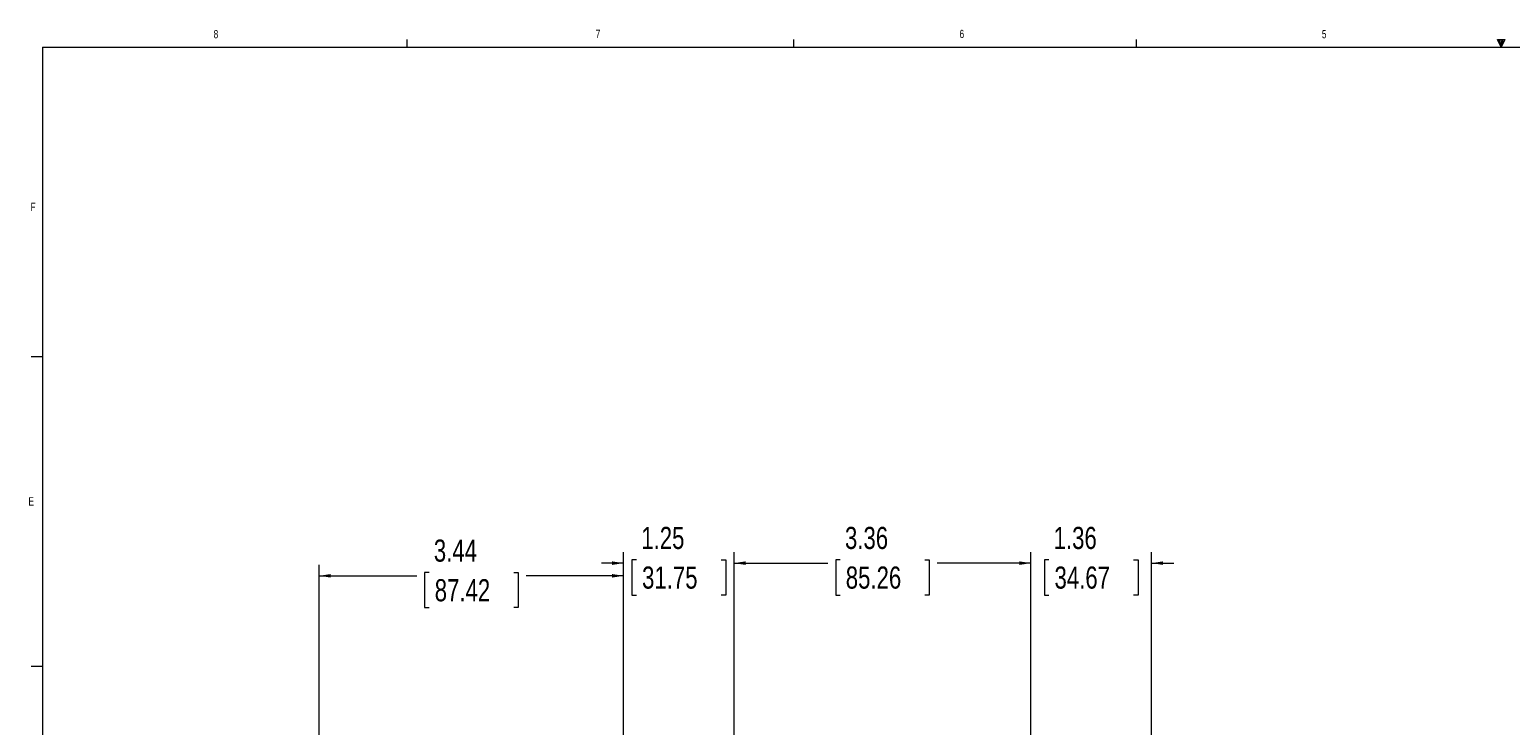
# Model space of a CAD drawing. Header units: inches. Extents: x 0.3 to 33.9, y 0.2 to 21.6.
# Tile 7 of 25: x 0.4 to 17.1, y 13.7 to 21.6. Entities that reach past the tile are written whole.
import ezdxf

# ---------------------------------------------------------------- set-up
doc = ezdxf.new("R2010")
doc.units = ezdxf.units.IN
doc.header["$MEASUREMENT"] = 0
doc.layers.add('SLD-0', color=7, linetype='Continuous', lineweight=15)
doc.styles.add('SLDTEXTSTYLE0', font='TXT', dxfattribs={"width": 0.75})
doc.dimstyles.new('SLDDIMSTYLE0', dxfattribs={"dimtxt": 0.25, "dimasz": 0.13, "dimexe": 0, "dimexo": 0.0625, "dimgap": 0.0625, "dimtad": 0, "dimtih": 1, "dimtoh": 1, "dimrnd": 1e-09, "dimzin": 12, "dimdsep": 46, "dimtxsty": 'SLDTEXTSTYLE0', "dimsah": 1, "dimcen": 0.09, "dimadec": 0, "dimazin": 3, "dimtfac": 1, "dimtofl": 0, "dimtmove": 0, "dimatfit": 3, "dimfxl": 1, "dimfrac": 2, "dimtolj": 1, "dimtzin": 12, "dimarcsym": 0})
doc.dimstyles.new('SLDDIMSTYLE1', dxfattribs={"dimtxt": 0.25, "dimasz": 0.13, "dimexe": 0, "dimexo": 0.0625, "dimgap": 0.0625, "dimtad": 0, "dimtih": 1, "dimtoh": 1, "dimrnd": 1e-09, "dimzin": 12, "dimdsep": 46, "dimtxsty": 'SLDTEXTSTYLE0', "dimsah": 1, "dimcen": 0.09, "dimadec": 0, "dimazin": 3, "dimtfac": 1, "dimtmove": 0, "dimatfit": 0, "dimfxl": 1, "dimfrac": 2, "dimtolj": 1, "dimtzin": 12, "dimarcsym": 0})

# ---------------------------------------------------------------- blocks, each defined once
blk = doc.blocks.new('_D')
at = {"layer": 'SLD-0'}
for p, q in [((3.655, 10.348), (3.655, 15.561)), ((3.655, 15.436), (4.757, 15.436)), ((4.897, 15.473), (4.846, 15.473)), ((4.846, 15.473), (4.846, 15.076)), ((5.855, 15.473), (5.906, 15.473)), ((5.906, 15.473), (5.906, 15.076)), ((7.097, 15.436), (5.995, 15.436)), ((7.097, 13.372), (7.097, 15.561)), ((4.846, 15.076), (4.897, 15.076)), ((5.906, 15.076), (5.855, 15.076))]:
    blk.add_line(p, q, dxfattribs=at)
for points in [[(3.655, 15.436), (3.785, 15.416), (3.785, 15.456)], [(7.097, 15.436), (6.967, 15.456), (6.967, 15.416)]]:
    blk.add_solid(points, dxfattribs=at)
at = {"layer": 'SLD-0', "char_height": 0.25, "attachment_point": 1, "style": 'SLDTEXTSTYLE0'}
for s, insert in [('3.44', (4.951, 15.846, 0.004)), ('87.42', (4.961, 15.398, 0.004))]:
    blk.add_mtext(s, dxfattribs=dict(at, insert=insert))
blk = doc.blocks.new('_D_1')
at = {"layer": 'SLD-0'}
for p, q in [((11.704, 15.579), (11.454, 15.579)), ((11.704, 8.197), (11.704, 15.704)), ((11.907, 15.616), (11.856, 15.616)), ((11.856, 15.616), (11.856, 15.219)), ((12.865, 15.616), (12.916, 15.616)), ((12.916, 15.616), (12.916, 15.219)), ((13.069, 6.483), (13.069, 15.704)), ((13.069, 15.579), (13.319, 15.579)), ((11.856, 15.219), (11.907, 15.219)), ((12.916, 15.219), (12.865, 15.219))]:
    blk.add_line(p, q, dxfattribs=at)
for points in [[(11.704, 15.579), (11.574, 15.599), (11.574, 15.559)], [(13.069, 15.579), (13.199, 15.559), (13.199, 15.599)]]:
    blk.add_solid(points, dxfattribs=at)
at = {"layer": 'SLD-0', "char_height": 0.25, "attachment_point": 1, "style": 'SLDTEXTSTYLE0'}
for s, insert in [('1.36', (11.961, 15.989, -2.334)), ('34.67', (11.971, 15.541, -2.334))]:
    blk.add_mtext(s, dxfattribs=dict(at, insert=insert))
blk = doc.blocks.new('_D_2')
at = {"layer": 'SLD-0'}
for p, q in [((8.347, 9.807), (8.347, 15.704)), ((8.347, 15.579), (9.407, 15.579)), ((9.546, 15.616), (9.496, 15.616)), ((9.496, 15.616), (9.496, 15.219)), ((10.505, 15.616), (10.555, 15.616)), ((10.555, 15.616), (10.555, 15.219)), ((11.704, 15.579), (10.644, 15.579)), ((11.704, 8.197), (11.704, 15.704)), ((9.496, 15.219), (9.546, 15.219)), ((10.555, 15.219), (10.505, 15.219))]:
    blk.add_line(p, q, dxfattribs=at)
for points in [[(8.347, 15.579), (8.477, 15.559), (8.477, 15.599)], [(11.704, 15.579), (11.574, 15.599), (11.574, 15.559)]]:
    blk.add_solid(points, dxfattribs=at)
at = {"layer": 'SLD-0', "char_height": 0.25, "attachment_point": 1, "style": 'SLDTEXTSTYLE0'}
for s, insert in [('3.36', (9.601, 15.989, -2.334)), ('85.26', (9.61, 15.541, -2.334))]:
    blk.add_mtext(s, dxfattribs=dict(at, insert=insert))
blk = doc.blocks.new('_D_3')
at = {"layer": 'SLD-0'}
for p, q in [((7.097, 15.579), (6.847, 15.579)), ((7.097, 13.372), (7.097, 15.704)), ((7.243, 15.616), (7.192, 15.616)), ((7.192, 15.616), (7.192, 15.219)), ((8.201, 15.616), (8.252, 15.616)), ((8.252, 15.616), (8.252, 15.219)), ((8.347, 9.807), (8.347, 15.704)), ((8.347, 15.579), (8.597, 15.579)), ((7.192, 15.219), (7.243, 15.219)), ((8.252, 15.219), (8.201, 15.219))]:
    blk.add_line(p, q, dxfattribs=at)
for points in [[(7.097, 15.579), (6.967, 15.599), (6.967, 15.559)], [(8.347, 15.579), (8.477, 15.559), (8.477, 15.599)]]:
    blk.add_solid(points, dxfattribs=at)
at = {"layer": 'SLD-0', "char_height": 0.25, "attachment_point": 1, "style": 'SLDTEXTSTYLE0'}
for s, insert in [('1.25', (7.297, 15.989, -2.334)), ('31.75', (7.306, 15.541, -2.334))]:
    blk.add_mtext(s, dxfattribs=dict(at, insert=insert))

msp = doc.modelspace()

# ---------------------------------------------------------------- linework, layer by layer
at = {"color": 7, "linetype": 'Continuous', "lineweight": 0}
for p, q in [((4.648, 21.411), (4.648, 21.495)), ((9.023, 21.411), (9.023, 21.495)), ((12.898, 21.411), (12.898, 21.495)), ((16.981, 21.496), (17.067, 21.496)), ((17.023, 21.411), (16.981, 21.496)), ((17.023, 21.411), (16.989, 21.496)), ((17.023, 21.411), (17.009, 21.496)), ((17.023, 21.411), (17.036, 21.496)), ((17.023, 21.411), (17.046, 21.496)), ((17.023, 21.411), (17.067, 21.496)), ((0.523, 21.411), (33.523, 21.411)), ((0.523, 21.411), (0.523, 0.411)), ((0.523, 17.911), (0.398, 17.911)), ((0.523, 14.411), (0.398, 14.411))]:
    msp.add_line(p, q, dxfattribs=at)

# ---------------------------------------------------------------- texts
at = {"color": 7, "linetype": 'Continuous', "lineweight": 0, "char_height": 0.0938, "attachment_point": 1, "style": 'SLDTEXTSTYLE0'}
for s, insert in [('7', (6.782, 21.608)), ('6', (10.897, 21.606)), ('8', (2.46, 21.604)), ('5', (14.995, 21.604)), ('F', (0.389, 19.652)), ('E', (0.366, 16.324))]:
    msp.add_mtext(s, dxfattribs=dict(at, insert=insert))

# ---------------------------------------------------------------- dimensions: what is measured, and where the dimension line sits
at = {"layer": 'SLD-0'}
for base, p1, p2, dimstyle, picture, middle in [((7.097, 15.579), (8.347, 9.757), (7.097, 13.322), 'SLDDIMSTYLE1', '_D_3', (7.722, 15.579)), ((11.704, 15.579), (8.347, 9.757), (11.704, 8.147), 'SLDDIMSTYLE0', '_D_2', (10.025, 15.579)), ((11.7038, 15.5788), (13.0687, 6.4333), (11.7038, 8.1472), 'SLDDIMSTYLE1', '_D_1', (12.3863, 15.5788)), ((7.097, 15.436), (3.655, 10.298), (7.097, 13.322), 'SLDDIMSTYLE0', '_D', (5.376, 15.436))]:
    dim = msp.add_linear_dim(base=base, p1=p1, p2=p2, dimstyle=dimstyle, dxfattribs=at)
    dim.commit()
    dim.dimension.update_dxf_attribs({"geometry": picture, "text_midpoint": middle, "dimtype": 160})

doc.saveas('drawing.dxf')
